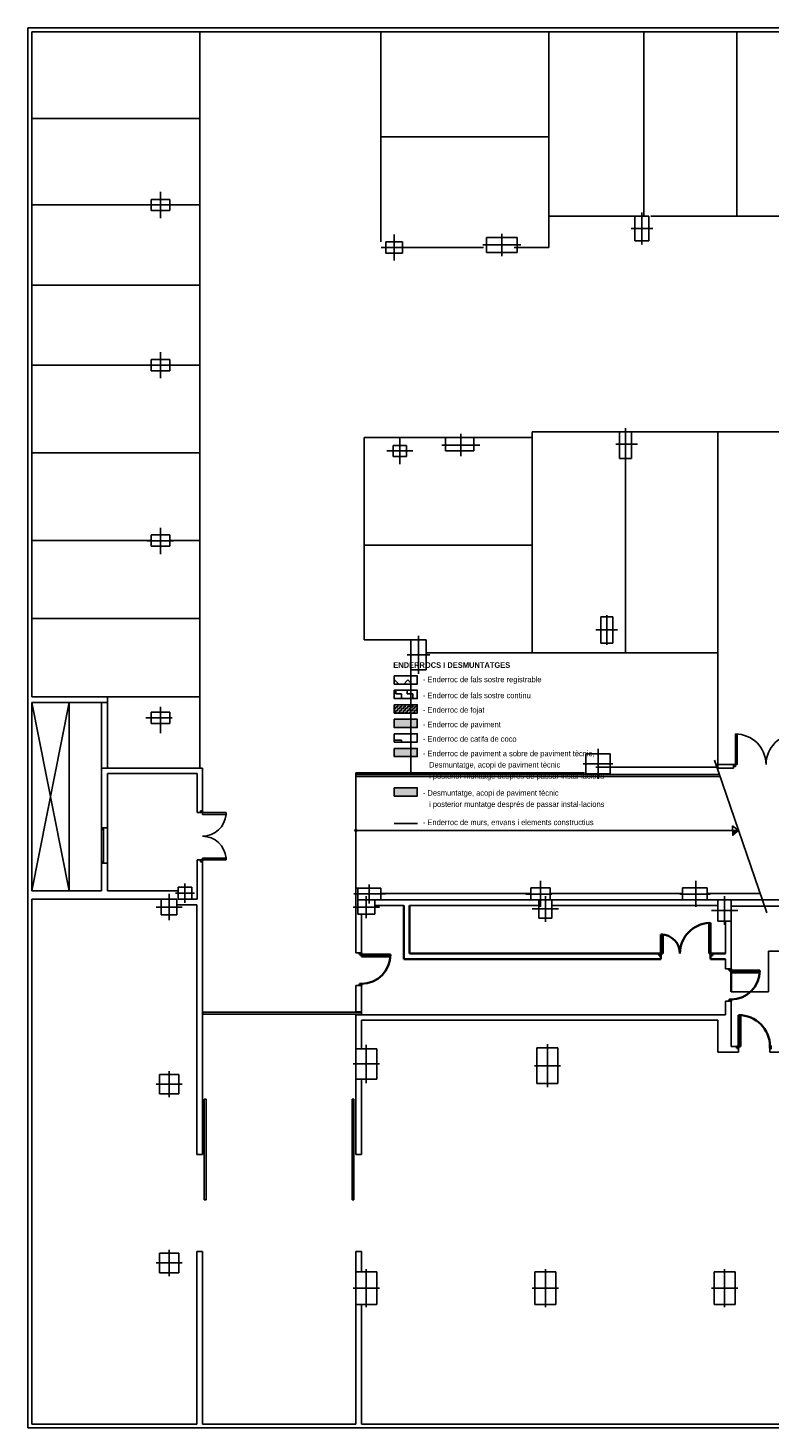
# Model space of a CAD drawing. Header units: metres. Extents: x -1 to 438, y -6 to 52.
# Tile 2 of 3: x 392 to 412, y 14 to 52. Entities that reach past the tile are written whole.
import ezdxf

# ---------------------------------------------------------------- set-up
doc = ezdxf.new("R2010")
doc.units = ezdxf.units.M
doc.linetypes.add('CONTINUA', pattern=[0])
for name, color, linetype, lineweight in [('LEGENDA ENDERROCS', 7, 'CONTINUA', 25), ('LEGENDA ENDERROCS TEXT', 7, 'CONTINUA', 25), ('PS-2  MURS ENDERROCAT', 7, 'CONTINUA', 25), ('PS-2 MURS ACTUAL', 7, 'CONTINUA', 25)]:
    doc.layers.add(name, color=color, linetype=linetype, lineweight=lineweight)
doc.styles.add('Century Gothic', font='txt')

# ---------------------------------------------------------------- blocks, each defined once
blk = doc.blocks.new('OBJETO_COMPLEJO_2')
at = {"layer": 'PS-2 MURS ACTUAL', "transparency": 33554687}
for start, end in [(90, 270), (270, 90)]:
    blk.add_arc((400.776, 30.086), 0.025, start, end, dxfattribs=at)

msp = doc.modelspace()

# ---------------------------------------------------------------- hatches: boundary and pattern name
at = {"layer": 'LEGENDA ENDERROCS', "linetype": 'CONTINUA', "lineweight": -3, "transparency": 33554687}
h = msp.add_hatch(dxfattribs=at)
h.set_pattern_fill('TRAMA', color=51, scale=0.25, angle=45, style=0, pattern_type=2)
h.set_pattern_definition([(45, (-6e-17, 0.7071), (-3e-17, 0.35355339), [0.25, -0.25]), (135, (-6e-17, 0.7071), (-0.35355339, 3e-17), [0.25, -0.25])])
h.paths.add_polyline_path([(401.806, 34.009), (402.418, 34.009), (402.418, 34.23), (401.806, 34.23)], flags=0)
h = msp.add_hatch(dxfattribs=at)
h.set_pattern_fill('TRAMA', color=51, scale=0.15, style=0, pattern_type=2)
h.set_pattern_definition([(0, (0.3, 0.3), (0.15, 0.15), [0.15, -0.15]), (90, (0.3, 0.3), (-0.15, 0.15), [0.15, -0.15])])
h.paths.add_polyline_path([(401.806, 33.62), (402.418, 33.62), (402.418, 33.841), (401.806, 33.841)], flags=0)
h = msp.add_hatch(dxfattribs=at)
h.set_pattern_fill('TRAMA', color=51, scale=0.05, angle=90, style=0, pattern_type=2)
h.set_pattern_definition([(90, (-0.1, 0.1), (-0.05, 0.05), [0.05, -0.05]), (180, (-0.1, 0.1), (-0.05, -0.05), [0.05, -0.05])])
h.paths.add_polyline_path([(401.806, 33.231), (402.418, 33.231), (402.418, 33.452), (401.806, 33.452)], flags=0)
at = {"layer": 'LEGENDA ENDERROCS', "linetype": 'CONTINUA', "lineweight": 25, "transparency": 33554508}
h = msp.add_hatch(color=7, dxfattribs=at)
h.set_gradient(color1=(222, 222, 133), color2=(222, 222, 133), one_color=1, name='INVSPHERICAL')
h.paths.add_polyline_path([(401.806, 32.843), (402.418, 32.843), (402.418, 33.063), (401.806, 33.063)], flags=0)
at = {"layer": 'LEGENDA ENDERROCS', "linetype": 'CONTINUA', "lineweight": -3, "transparency": 33554687}
h = msp.add_hatch(dxfattribs=at)
h.set_pattern_fill('TRAMA', color=51, scale=0.5, style=0, pattern_type=2)
h.set_pattern_definition([(0, (1, 1), (0.5, 0.5), [0.5, -0.5]), (90, (1, 1), (-0.5, 0.5), [0.5, -0.5])])
h.paths.add_polyline_path([(401.806, 32.454), (402.418, 32.454), (402.418, 32.675), (401.806, 32.675)], flags=0)
at = {"layer": 'LEGENDA ENDERROCS', "linetype": 'CONTINUA', "lineweight": 25, "transparency": 33554483}
h = msp.add_hatch(color=7, dxfattribs=at)
h.set_gradient(color1=(255, 174, 53), color2=(255, 174, 53), one_color=1, name='INVSPHERICAL')
h.paths.add_polyline_path([(401.806, 32.065), (402.418, 32.065), (402.418, 32.286), (401.806, 32.286)], flags=0)
h = msp.add_hatch(color=7, dxfattribs=at)
h.set_gradient(color1=(225, 64, 0), color2=(225, 64, 0), one_color=1, name='INVSPHERICAL')
h.paths.add_polyline_path([(401.806, 31.008), (402.418, 31.008), (402.418, 31.229), (401.806, 31.229)], flags=0)

# ---------------------------------------------------------------- linework, layer by layer
at = {"layer": 'LEGENDA ENDERROCS', "color": 51, "linetype": 'CONTINUA', "lineweight": -3, "transparency": 33554687}
msp.add_line((401.804, 30.277), (402.424, 30.277), dxfattribs=at)
at = {"layer": 'LEGENDA ENDERROCS TEXT', "color": 7, "linetype": 'CONTINUA', "lineweight": 25, "transparency": 33554687}
for points in [[(401.806, 34.23), (402.418, 34.23), (402.418, 34.009), (401.806, 34.009), (401.806, 34.23)], [(401.806, 33.841), (402.418, 33.841), (402.418, 33.62), (401.806, 33.62), (401.806, 33.841)], [(401.806, 33.452), (402.418, 33.452), (402.418, 33.231), (401.806, 33.231), (401.806, 33.452)], [(401.806, 33.063), (402.418, 33.063), (402.418, 32.843), (401.806, 32.843), (401.806, 33.063)], [(401.806, 32.675), (402.418, 32.675), (402.418, 32.454), (401.806, 32.454), (401.806, 32.675)], [(401.806, 32.286), (402.418, 32.286), (402.418, 32.065), (401.806, 32.065), (401.806, 32.286)], [(401.806, 31.229), (402.418, 31.229), (402.418, 31.008), (401.806, 31.008), (401.806, 31.229)]]:
    msp.add_lwpolyline(points, close=True, dxfattribs=at)
at = {"layer": 'PS-2  MURS ENDERROCAT', "color": 2, "linetype": 'CONTINUA', "lineweight": 35, "transparency": 33554687}
for p, q in [((402.063, 26.64), (402.063, 28.08)), ((402.213, 26.79), (402.213, 28.08)), ((410.236, 26.79), (410.236, 27.609)), ((410.276, 26.79), (410.276, 27.609)), ((408.946, 26.74), (408.946, 27.3)), ((408.996, 27.297), (408.946, 27.3)), ((408.996, 26.79), (408.996, 27.297)), ((400.876, 26.811), (400.876, 26.761)), ((400.876, 26.761), (401.706, 26.761)), ((400.926, 26.811), (400.926, 26.711)), ((400.926, 26.711), (401.706, 26.711)), ((402.063, 26.64), (408.946, 26.64)), ((402.213, 26.79), (408.896, 26.79)), ((408.896, 26.79), (408.996, 26.79)), ((408.896, 26.79), (408.896, 26.74)), ((408.946, 26.74), (408.896, 26.74)), ((408.946, 26.74), (408.946, 26.64)), ((410.276, 26.79), (410.236, 26.79)), ((410.276, 26.74), (410.276, 26.79)), ((410.326, 26.79), (410.276, 26.79)), ((410.326, 26.74), (410.276, 26.74)), ((410.276, 26.74), (410.276, 26.64)), ((410.276, 26.64), (410.676, 26.64)), ((410.326, 26.79), (410.326, 26.74)), ((410.326, 26.79), (410.676, 26.79)), ((410.776, 26.331), (410.776, 26.381)), ((410.776, 26.331), (411.596, 26.331)), ((410.826, 26.381), (410.826, 26.281)), ((410.826, 25.761), (410.826, 26.331)), ((410.826, 26.281), (411.595, 26.281)), ((400.876, 25.981), (400.926, 25.981)), ((400.876, 25.981), (400.876, 25.931)), ((400.926, 25.981), (400.926, 25.931)), ((410.776, 25.561), (410.826, 25.561)), ((410.776, 25.511), (410.776, 25.561)), ((410.826, 25.511), (410.826, 25.561)), ((411.026, 24.251), (411.026, 25.141)), ((411.076, 24.301), (411.076, 25.141)), ((410.976, 24.301), (410.976, 24.251)), ((410.976, 24.301), (411.076, 24.301)), ((411.026, 24.251), (410.976, 24.251)), ((411.916, 24.301), (411.866, 24.301)), ((411.866, 24.251), (411.866, 24.301)), ((411.916, 24.251), (411.866, 24.251))]:
    msp.add_line(p, q, dxfattribs=at)
for centre, radius, start, end in [((410.276, 26.79), 0.82, 92.796, 180), ((408.946, 26.79), 0.51, 0, 90), ((400.926, 26.761), 0.78, 270, 0), ((410.826, 26.331), 0.77, 270, 0), ((411.026, 24.301), 0.84, 0, 90)]:
    msp.add_arc(centre, radius, start, end, dxfattribs=at)
at = {"layer": 'PS-2 MURS ACTUAL', "transparency": 33554687}
for p, q in [((391.996, 51.581), (432.318, 51.581)), ((391.996, 51.581), (391.996, 14.081)), ((392.096, 51.481), (392.096, 33.665)), ((392.096, 51.481), (420.57, 51.481)), ((395.291, 46.991), (395.291, 46.691)), ((395.291, 46.991), (395.791, 46.991)), ((395.791, 46.991), (395.791, 46.691)), ((395.291, 46.691), (395.791, 46.691)), ((408.246, 46.541), (408.246, 45.881)), ((408.626, 46.541), (408.246, 46.541)), ((408.626, 46.541), (408.626, 45.881)), ((401.576, 45.851), (402.026, 45.851)), ((401.576, 45.851), (401.576, 45.551)), ((402.026, 45.851), (402.026, 45.551)), ((404.278, 45.971), (404.278, 45.571)), ((404.278, 45.971), (405.098, 45.971)), ((405.098, 45.971), (405.098, 45.571)), ((408.626, 45.881), (408.246, 45.881)), ((401.576, 45.551), (402.026, 45.551)), ((404.278, 45.571), (405.098, 45.571)), ((395.291, 42.701), (395.791, 42.701)), ((395.291, 42.701), (395.291, 42.401)), ((395.291, 42.401), (395.791, 42.401)), ((395.791, 42.701), (395.791, 42.401)), ((403.936, 40.611), (403.176, 40.611)), ((403.176, 40.251), (403.176, 40.611)), ((403.936, 40.251), (403.936, 40.611)), ((407.836, 40.051), (407.836, 40.761)), ((407.836, 40.761), (408.156, 40.761)), ((408.156, 40.051), (408.156, 40.761)), ((401.771, 40.101), (401.771, 40.401)), ((401.771, 40.401), (402.131, 40.401)), ((402.131, 40.101), (402.131, 40.401)), ((403.936, 40.251), (403.176, 40.251)), ((401.771, 40.101), (402.131, 40.101)), ((407.836, 40.051), (408.156, 40.051)), ((395.291, 38.005), (395.791, 38.005)), ((395.291, 38.005), (395.291, 37.705)), ((395.791, 38.005), (395.791, 37.705)), ((395.291, 37.705), (395.791, 37.705)), ((407.336, 35.101), (407.336, 35.811)), ((407.336, 35.811), (407.656, 35.811)), ((407.656, 35.101), (407.656, 35.811)), ((402.251, 35.196), (402.251, 34.386)), ((402.251, 35.196), (402.661, 35.196)), ((402.661, 35.196), (402.661, 34.386)), ((407.336, 35.101), (407.656, 35.101)), ((402.251, 34.386), (402.661, 34.386)), ((394.126, 33.665), (392.096, 33.665)), ((394.126, 33.515), (392.096, 33.515)), ((392.096, 33.515), (392.096, 28.465)), ((394.126, 33.665), (394.126, 33.515)), ((395.291, 33.251), (395.791, 33.251)), ((395.291, 33.251), (395.291, 32.951)), ((395.791, 33.251), (395.791, 32.951)), ((395.291, 32.951), (395.791, 32.951)), ((410.94, 31.801), (410.94, 32.671)), ((410.99, 31.851), (410.99, 32.669)), ((406.936, 32.141), (407.586, 32.141)), ((406.936, 31.601), (406.936, 32.141)), ((407.586, 31.601), (407.586, 32.141)), ((393.966, 31.755), (396.666, 31.755)), ((393.966, 31.755), (393.966, 30.158)), ((394.126, 31.615), (396.526, 31.615)), ((394.126, 31.615), (394.126, 30.158)), ((396.526, 31.615), (396.526, 30.565)), ((396.666, 31.755), (396.666, 30.615)), ((400.776, 28.541), (400.776, 31.631)), ((406.896, 31.631), (400.776, 31.631)), ((410.513, 31.581), (400.776, 31.581)), ((410.53, 31.531), (400.776, 31.531)), ((406.936, 31.601), (407.586, 31.601)), ((407.206, 31.781), (410.444, 31.781)), ((410.42, 31.851), (410.89, 31.851)), ((410.455, 31.751), (410.89, 31.751)), ((410.89, 31.751), (410.89, 31.851)), ((410.89, 31.851), (410.89, 31.801)), ((410.89, 31.851), (410.99, 31.851)), ((410.89, 31.801), (410.94, 31.801)), ((396.526, 30.565), (396.616, 30.565)), ((396.616, 30.615), (396.616, 30.565)), ((396.616, 30.615), (396.666, 30.615)), ((396.616, 30.565), (396.666, 30.565)), ((396.666, 30.615), (396.666, 30.565)), ((396.666, 30.565), (397.299, 30.565)), ((396.666, 30.565), (396.666, 30.515)), ((396.666, 30.515), (397.299, 30.515)), ((397.299, 30.565), (397.299, 30.515)), ((393.966, 30.158), (394.126, 30.158)), ((393.966, 30.158), (393.966, 29.208)), ((393.966, 30.108), (394.016, 30.108)), ((394.016, 30.158), (394.016, 29.208)), ((394.126, 30.158), (394.126, 29.208)), ((400.776, 30.086), (411.027, 30.086)), ((410.865, 30.214), (410.867, 29.955)), ((393.966, 29.258), (394.016, 29.258)), ((396.526, 29.295), (396.526, 28.245)), ((396.526, 29.295), (396.616, 29.295)), ((396.616, 29.295), (396.616, 29.245)), ((396.616, 29.295), (396.666, 29.295)), ((396.666, 29.345), (397.299, 29.345)), ((396.666, 29.295), (396.666, 29.345)), ((396.666, 29.295), (396.666, 29.245)), ((396.666, 29.295), (397.299, 29.295)), ((397.299, 29.295), (397.299, 29.345)), ((393.966, 29.208), (394.126, 29.208)), ((393.966, 29.208), (393.966, 28.465)), ((394.126, 29.208), (394.126, 28.465)), ((396.616, 29.245), (396.666, 29.245)), ((396.666, 29.245), (396.666, 21.411)), ((396.016, 28.565), (396.386, 28.565)), ((396.016, 28.245), (396.016, 28.565)), ((396.386, 28.245), (396.386, 28.565)), ((400.776, 26.811), (400.776, 28.541)), ((400.776, 28.541), (400.826, 28.541)), ((400.826, 28.541), (401.446, 28.541)), ((400.826, 27.841), (400.826, 28.541)), ((401.446, 28.23), (401.446, 28.541)), ((401.446, 28.23), (401.446, 28.541)), ((405.466, 28.23), (405.466, 28.55)), ((405.466, 28.55), (405.976, 28.55)), ((405.976, 28.23), (405.976, 28.55)), ((409.526, 28.23), (409.526, 28.55)), ((409.526, 28.55), (410.186, 28.55)), ((410.186, 28.23), (410.186, 28.55)), ((392.096, 28.465), (393.966, 28.465)), ((395.986, 28.245), (392.096, 28.245)), ((392.096, 28.245), (392.096, 14.181)), ((394.126, 28.465), (396.016, 28.465)), ((395.566, 28.245), (395.986, 28.245)), ((395.566, 27.825), (395.566, 28.245)), ((395.986, 27.825), (395.986, 28.245)), ((396.016, 28.245), (396.386, 28.245)), ((396.386, 28.245), (396.526, 28.245)), ((400.826, 28.23), (401.446, 28.23)), ((401.286, 27.841), (401.286, 28.23)), ((401.446, 28.401), (405.466, 28.401)), ((401.446, 28.23), (405.466, 28.23)), ((405.466, 28.23), (406.026, 28.23)), ((405.676, 27.74), (405.676, 28.23)), ((405.976, 28.401), (409.526, 28.401)), ((406.026, 28.23), (409.526, 28.23)), ((406.026, 27.74), (406.026, 28.23)), ((409.526, 28.23), (410.186, 28.23)), ((410.186, 28.401), (411.605, 28.401)), ((410.186, 28.23), (410.466, 28.23)), ((410.466, 28.23), (410.826, 28.23)), ((410.466, 27.66), (410.466, 28.23)), ((410.826, 28.23), (412.816, 28.23)), ((410.826, 27.66), (410.826, 28.23)), ((395.566, 27.825), (395.986, 27.825)), ((395.986, 28.095), (396.516, 28.095)), ((396.516, 28.095), (396.516, 21.411)), ((400.826, 27.841), (401.286, 27.841)), ((400.926, 26.811), (400.926, 27.841)), ((401.286, 28.08), (402.063, 28.08)), ((402.063, 26.64), (402.063, 28.08)), ((402.213, 28.08), (405.676, 28.08)), ((402.213, 26.79), (402.213, 28.08)), ((406.026, 28.08), (410.466, 28.08)), ((412.466, 28.061), (410.826, 28.061)), ((405.676, 27.74), (406.026, 27.74)), ((410.236, 26.79), (410.236, 27.609)), ((410.236, 27.609), (410.276, 27.609)), ((410.276, 26.79), (410.276, 27.609)), ((410.466, 27.66), (410.826, 27.66)), ((410.676, 26.79), (410.676, 27.66)), ((410.826, 26.381), (410.826, 27.66)), ((408.946, 26.74), (408.946, 27.3)), ((408.996, 27.297), (408.946, 27.3)), ((408.996, 26.79), (408.996, 27.297)), ((400.776, 26.811), (400.926, 26.811)), ((400.876, 26.811), (400.876, 26.761)), ((400.876, 26.761), (401.706, 26.761)), ((400.926, 26.811), (400.926, 26.711)), ((400.926, 26.711), (401.706, 26.711)), ((402.063, 26.64), (408.946, 26.64)), ((402.213, 26.79), (408.896, 26.79)), ((408.896, 26.79), (408.996, 26.79)), ((408.896, 26.79), (408.896, 26.74)), ((408.946, 26.74), (408.896, 26.74)), ((408.946, 26.74), (408.946, 26.64)), ((410.276, 26.79), (410.236, 26.79)), ((410.276, 26.74), (410.276, 26.79)), ((410.326, 26.79), (410.276, 26.79)), ((410.326, 26.74), (410.276, 26.74)), ((410.276, 26.74), (410.276, 26.64)), ((410.276, 26.64), (410.676, 26.64)), ((410.326, 26.79), (410.326, 26.74)), ((410.326, 26.79), (410.676, 26.79)), ((410.676, 26.381), (410.676, 26.64)), ((410.826, 26.381), (410.676, 26.381)), ((410.776, 26.331), (410.776, 26.381)), ((410.776, 26.331), (411.596, 26.331)), ((410.826, 26.381), (410.826, 26.281)), ((410.826, 26.281), (411.595, 26.281)), ((400.776, 25.931), (400.926, 25.931)), ((400.776, 25.231), (400.776, 25.931)), ((400.876, 25.981), (400.926, 25.981)), ((400.876, 25.981), (400.876, 25.931)), ((400.926, 25.981), (400.926, 25.931)), ((400.926, 25.231), (400.926, 25.931)), ((410.826, 25.511), (410.676, 25.511)), ((410.676, 25.151), (410.676, 25.511)), ((410.776, 25.561), (410.826, 25.561)), ((410.776, 25.511), (410.776, 25.561)), ((410.826, 25.511), (410.826, 25.561)), ((410.826, 24.301), (410.826, 25.511)), ((400.926, 25.216), (396.679, 25.216)), ((396.679, 25.216), (396.679, 25.166)), ((400.926, 25.166), (396.679, 25.166)), ((400.926, 25.231), (400.776, 25.231)), ((400.776, 24.241), (400.776, 25.151)), ((410.676, 25.151), (400.776, 25.151)), ((400.926, 25.216), (400.926, 25.166)), ((411.026, 24.251), (411.026, 25.141)), ((411.076, 24.301), (411.076, 25.141)), ((410.466, 25.001), (400.926, 25.001)), ((400.926, 24.241), (400.926, 25.001)), ((410.466, 24.151), (410.466, 25.001)), ((400.776, 24.241), (401.336, 24.241)), ((400.776, 23.421), (400.776, 24.241)), ((401.336, 23.421), (401.336, 24.241)), ((405.626, 23.311), (405.626, 24.261)), ((405.626, 24.261), (406.186, 24.261)), ((406.186, 23.311), (406.186, 24.261)), ((411.026, 24.151), (410.466, 24.151)), ((410.976, 24.301), (410.826, 24.301)), ((410.976, 24.301), (410.976, 24.251)), ((410.976, 24.301), (411.076, 24.301)), ((411.026, 24.251), (410.976, 24.251)), ((411.026, 24.151), (411.026, 24.251)), ((411.916, 24.301), (411.866, 24.301)), ((411.866, 24.251), (411.866, 24.301)), ((411.866, 24.151), (411.866, 24.251)), ((411.916, 24.251), (411.866, 24.251)), ((415.846, 24.151), (411.866, 24.151)), ((395.516, 23.551), (396.036, 23.551)), ((395.516, 23.031), (395.516, 23.551)), ((396.036, 23.031), (396.036, 23.551)), ((400.776, 23.421), (401.336, 23.421)), ((400.776, 23.421), (400.776, 21.411)), ((400.926, 23.421), (400.926, 21.411)), ((405.626, 23.311), (406.186, 23.311)), ((395.516, 23.031), (396.036, 23.031)), ((396.716, 22.89), (396.716, 20.19)), ((396.716, 22.89), (396.766, 22.89)), ((396.766, 22.89), (396.766, 20.19)), ((400.676, 22.89), (400.676, 20.19)), ((400.676, 22.89), (400.726, 22.89)), ((400.726, 22.89), (400.726, 20.19)), ((396.666, 21.411), (396.516, 21.411)), ((400.926, 21.411), (400.776, 21.411)), ((396.716, 20.19), (396.766, 20.19)), ((400.676, 20.19), (400.726, 20.19)), ((395.516, 18.761), (396.036, 18.761)), ((395.516, 18.241), (395.516, 18.761)), ((396.036, 18.241), (396.036, 18.761)), ((396.516, 18.811), (396.516, 14.181)), ((396.666, 18.811), (396.516, 18.811)), ((396.666, 18.811), (396.666, 14.181)), ((400.926, 18.811), (400.776, 18.811)), ((400.776, 18.811), (400.776, 18.261)), ((400.926, 18.811), (400.926, 18.261)), ((395.516, 18.241), (396.036, 18.241)), ((400.776, 17.391), (400.776, 18.261)), ((401.336, 18.261), (400.776, 18.261)), ((401.336, 17.391), (401.336, 18.261)), ((405.571, 17.391), (405.571, 18.261)), ((406.131, 18.261), (405.571, 18.261)), ((406.131, 17.391), (406.131, 18.261)), ((410.371, 17.391), (410.371, 18.261)), ((410.931, 18.261), (410.371, 18.261)), ((410.931, 17.391), (410.931, 18.261)), ((401.336, 17.391), (400.776, 17.391)), ((400.776, 14.181), (400.776, 17.391)), ((400.926, 14.181), (400.926, 17.391)), ((406.131, 17.391), (405.571, 17.391)), ((410.931, 17.391), (410.371, 17.391)), ((424.547, 14.081), (391.996, 14.081)), ((396.516, 14.181), (392.096, 14.181)), ((400.776, 14.181), (396.666, 14.181)), ((418.581, 14.181), (400.926, 14.181))]:
    msp.add_line(p, q, dxfattribs=at)
at = {"layer": 'PS-2 MURS ACTUAL', "color": 180, "linetype": 'CONTINUA', "transparency": 33554687}
for p, q in [((396.596, 51.481), (396.596, 31.755)), ((401.446, 45.851), (401.446, 51.481)), ((405.946, 45.701), (405.946, 51.481)), ((408.486, 46.541), (408.486, 51.481)), ((410.981, 51.481), (410.981, 46.541)), ((392.096, 49.161), (396.596, 49.161)), ((401.446, 48.666), (405.946, 48.666)), ((395.541, 46.491), (395.541, 47.191)), ((395.291, 46.841), (392.096, 46.841)), ((395.191, 46.841), (395.891, 46.841)), ((395.791, 46.841), (396.596, 46.841)), ((408.296, 46.541), (405.946, 46.541)), ((408.436, 46.641), (408.436, 45.781)), ((408.676, 46.541), (420.57, 46.541)), ((408.146, 46.211), (408.726, 46.211)), ((401.801, 45.351), (401.801, 46.051)), ((404.178, 45.771), (405.198, 45.771)), ((404.688, 46.071), (404.688, 45.471)), ((401.451, 45.701), (402.151, 45.701)), ((401.896, 45.701), (404.196, 45.701)), ((405.016, 45.701), (405.946, 45.701)), ((392.096, 44.696), (396.596, 44.696)), ((395.541, 42.201), (395.541, 42.901)), ((395.291, 42.551), (392.096, 42.551)), ((395.191, 42.551), (395.891, 42.551)), ((395.791, 42.551), (396.596, 42.551)), ((403.176, 40.611), (400.996, 40.611)), ((400.996, 40.611), (400.996, 35.196)), ((401.956, 39.901), (401.956, 40.601)), ((403.586, 40.711), (403.586, 40.111)), ((403.936, 40.611), (405.496, 40.611)), ((405.496, 40.761), (405.496, 34.846)), ((407.836, 40.761), (405.496, 40.761)), ((407.996, 40.861), (407.996, 40.001)), ((408.156, 40.761), (415.726, 40.761)), ((410.471, 40.761), (410.471, 31.781)), ((392.096, 40.203), (396.596, 40.203)), ((401.606, 40.251), (402.306, 40.251)), ((403.076, 40.411), (404.096, 40.411)), ((407.736, 40.431), (408.316, 40.431)), ((407.996, 40.051), (407.996, 34.846)), ((395.541, 37.491), (395.541, 38.191)), ((395.291, 37.855), (392.096, 37.855)), ((395.191, 37.841), (395.891, 37.841)), ((395.791, 37.855), (396.596, 37.855)), ((405.496, 37.728), (400.996, 37.728)), ((392.096, 35.76), (396.596, 35.76)), ((407.496, 35.056), (407.496, 35.856)), ((402.456, 34.286), (402.456, 35.296)), ((407.206, 35.456), (407.786, 35.456)), ((402.251, 35.196), (400.996, 35.196)), ((402.151, 34.791), (402.761, 34.791)), ((402.661, 34.846), (410.471, 34.846)), ((402.251, 34.386), (402.251, 31.631)), ((392.096, 28.465), (393.096, 33.515)), ((392.096, 33.515), (393.096, 28.465)), ((393.096, 33.515), (393.096, 28.465)), ((394.126, 33.665), (396.596, 33.665)), ((395.541, 32.696), (395.541, 33.396)), ((395.156, 33.101), (395.856, 33.101)), ((407.261, 31.471), (407.261, 32.271)), ((406.861, 31.871), (407.661, 31.871)), ((396.193, 28.145), (396.193, 28.665)), ((401.136, 28.13), (401.136, 28.641)), ((401.136, 28.13), (401.136, 28.641)), ((405.721, 28.043), (405.721, 28.733)), ((409.876, 28.043), (409.876, 28.733)), ((395.776, 27.685), (395.776, 28.385)), ((395.942, 28.405), (396.452, 28.405)), ((400.726, 28.385), (401.566, 28.385)), ((400.726, 28.385), (401.566, 28.385)), ((401.056, 27.741), (401.056, 28.33)), ((405.328, 28.376), (406.028, 28.376)), ((405.851, 27.64), (405.851, 28.33)), ((409.456, 28.376), (410.266, 28.376)), ((410.651, 27.56), (410.651, 28.33)), ((395.426, 28.035), (396.126, 28.035)), ((400.706, 28.035), (401.406, 28.035)), ((405.501, 27.985), (406.201, 27.985)), ((410.301, 27.945), (411.001, 27.945)), ((401.056, 23.321), (401.056, 24.341)), ((405.906, 23.211), (405.906, 24.361)), ((395.776, 22.941), (395.776, 23.641)), ((400.706, 23.831), (401.406, 23.831)), ((405.556, 23.786), (406.256, 23.786)), ((395.426, 23.291), (396.126, 23.291)), ((395.776, 18.151), (395.776, 18.851)), ((395.426, 18.501), (396.126, 18.501)), ((401.056, 17.316), (401.056, 18.336)), ((405.851, 17.316), (405.851, 18.336)), ((410.651, 17.316), (410.651, 18.336)), ((401.406, 17.826), (400.706, 17.826)), ((406.201, 17.826), (405.501, 17.826)), ((411.001, 17.826), (410.301, 17.826))]:
    msp.add_line(p, q, dxfattribs=at)
at = {"layer": 'PS-2 MURS ACTUAL', "color": 180, "transparency": 33554687}
for p, q in [((393.966, 33.515), (393.966, 31.755)), ((394.126, 33.515), (394.126, 31.755))]:
    msp.add_line(p, q, dxfattribs=at)
at = {"layer": 'PS-2 MURS ACTUAL', "linetype": 'CONTINUA', "transparency": 33554687}
for p, q in [((411.785, 27.878), (410.38, 31.967)), ((411.027, 30.086), (410.865, 30.214)), ((411.027, 30.086), (410.867, 29.955)), ((412.616, 26.851), (411.826, 26.851)), ((411.826, 25.761), (411.826, 26.851)), ((410.826, 25.761), (410.826, 26.331)), ((411.826, 25.761), (410.826, 25.761))]:
    msp.add_line(p, q, dxfattribs=at)
at = {"layer": 'PS-2 MURS ACTUAL', "transparency": 33554687}
for centre, radius, start, end in [((410.94, 31.851), 0.82, 0, 90), ((412.58, 31.851), 0.82, 90, 180), ((396.666, 30.565), 0.635, 270, 355.4838), ((410.687, 38.208), 8.139, 271.2603, 272.2995), ((410.687, 38.208), 8.149, 271.2593, 272.2068), ((410.687, 38.208), 8.159, 271.2583, 272.1144), ((410.687, 38.208), 8.169, 271.2573, 272.0224), ((410.687, 38.208), 8.179, 271.2563, 271.9309), ((410.687, 38.208), 8.189, 271.2553, 271.8398), ((410.687, 38.208), 8.199, 271.2542, 271.7491), ((410.687, 38.208), 8.209, 271.2532, 271.6588), ((396.666, 29.295), 0.635, 4.5162, 90), ((410.687, 38.208), 8.219, 271.2522, 271.5689), ((410.687, 38.208), 8.229, 271.2512, 271.4794), ((410.687, 38.208), 8.239, 271.2502, 271.3903), ((410.687, 38.208), 8.249, 271.2492, 271.3016), ((410.276, 26.79), 0.82, 92.796, 180), ((408.946, 26.79), 0.51, 0, 90), ((400.926, 26.761), 0.78, 270, 0), ((410.826, 26.331), 0.77, 270, 0), ((411.026, 24.301), 0.84, 0, 90)]:
    msp.add_arc(centre, radius, start, end, dxfattribs=at)

# ---------------------------------------------------------------- block references
msp.add_blockref('OBJETO_COMPLEJO_2', (0, 0), dxfattribs=at)

# ---------------------------------------------------------------- texts
at = {"layer": 'LEGENDA ENDERROCS TEXT', "color": 7, "linetype": 'CONTINUA', "lineweight": 25, "transparency": 33554687, "char_height": 0.15, "style": 'Century Gothic'}
for s, insert, width, attachment_point in [('\\A1;{\\fCentury Gothic|i0|b1;\\H0.150000;\\W1.000000;\\C7;ENDERROCS I DESMUNTATGES}\\P', (401.778, 34.44), 3.0025, 7), ('-\\~Enderroc\\~de\\~fals\\~sostre\\~registrable', (402.571, 34.207), 3.575, 1), ('-\\~Enderroc\\~de\\~fals\\~sostre\\~continu', (402.571, 33.779), 3.2875, 1), ('-\\~Enderroc\\~de\\~fojat', (402.571, 33.39), 1.9675, 1), ('-\\~Enderroc\\~de\\~paviment\\~', (402.571, 33.001), 2.5375, 1), ('-\\~Enderroc\\~de\\~catifa\\~de\\~coco\\~', (402.571, 32.612), 3.1025, 1), ('-\\~Enderroc\\~de\\~murs,\\~envans\\~i\\~elements\\~constructius', (402.571, 30.379), 5.1475, 1)]:
    msp.add_mtext(s, dxfattribs=dict(at, insert=insert, width=width, attachment_point=attachment_point))
at = {"layer": 'LEGENDA ENDERROCS TEXT', "color": 7, "linetype": 'CONTINUA', "lineweight": 25, "transparency": 33554687, "char_height": 0.15, "width": 5.5, "attachment_point": 1, "line_spacing_factor": 1.204819, "style": 'Century Gothic'}
for s, insert in [('\\A1;{\\fCentury Gothic|i0|b0;\\H0.150000;\\W1.000000;\\C7;- Enderroc de paviment a sobre de paviment tècnic, }\\P{\\fCentury Gothic|i0|b0;\\H0.150000;\\W1.000000;\\C7;   Desmuntatge, acopi de paviment tècnic }\\P{\\fCentury Gothic|i0|b0;\\H0.150000;\\W1.000000;\\C7;   i posterior muntatge després de passar instal·lacions}\\P', (402.571, 32.223)), ('\\A1;{\\fCentury Gothic|i0|b0;\\H0.150000;\\W1.000000;\\C7;- Desmuntatge, acopi de paviment tècnic }\\P{\\fCentury Gothic|i0|b0;\\H0.150000;\\W1.000000;\\C7;   i posterior muntatge després de passar instal·lacions}\\P', (402.571, 31.167))]:
    msp.add_mtext(s, dxfattribs=dict(at, insert=insert))

doc.saveas('drawing.dxf')
